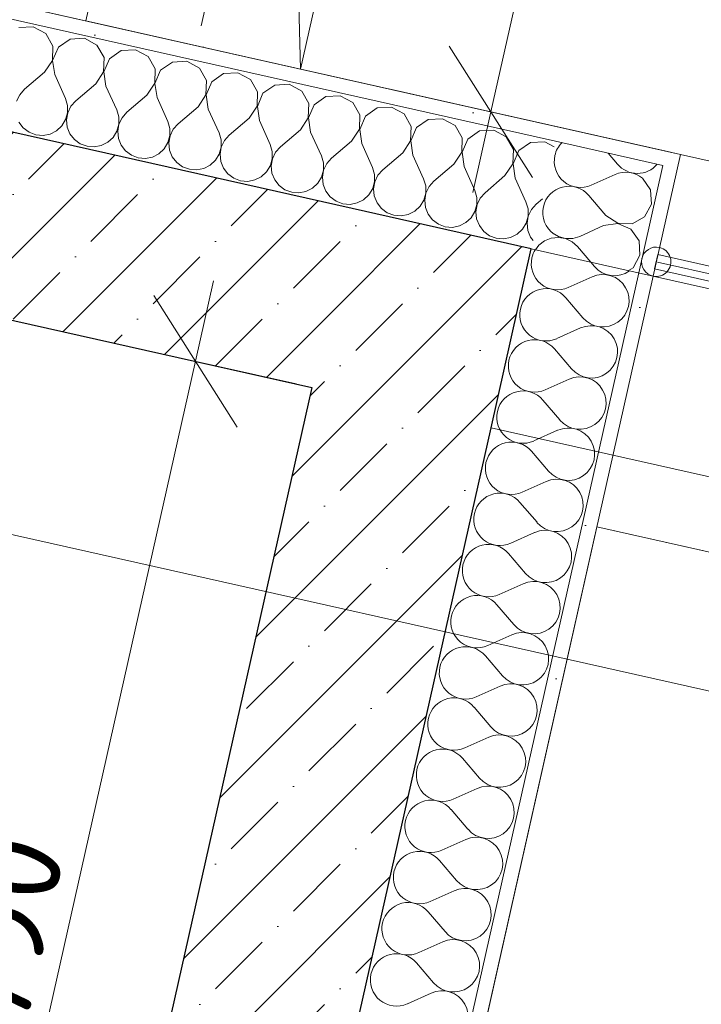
# Model space of a CAD drawing. Header units: millimetres. Extents: x -7213913 to -6930487, y 6129472 to 6353620.
# Tile 197 of 256: x -7183910 to -7182981, y 6178634 to 6179975. Entities that reach past the tile are written whole.
import ezdxf
from ezdxf.enums import TextEntityAlignment as Align

# ---------------------------------------------------------------- set-up
doc = ezdxf.new("R2010")
doc.units = ezdxf.units.MM
doc.header["$MEASUREMENT"] = 0
for name, pattern in [('Dot & Dashed', [200, 100, -50, 0, -50]), ('короткая штриховая', [282.222222, 141.111111, -141.111111]), ('Штриховая', [564.444447, 282.222223, -282.222223])]:
    doc.linetypes.add(name, pattern=pattern)
for name, color, linetype in [('S - МОП.АР', 7, 'Continuous'), ('АР-Ограждения _балкона _ лоджии.АР', 7, 'Continuous'), ('АР-Отметки высот.АР', 7, 'Continuous'), ('АР-Стены_внешние_.АР', 7, 'Continuous'), ('АР-Чертеж-Размеры.АР', 7, 'Continuous'), ('ИОС-Шахты и отверстия.АР', 7, 'Continuous')]:
    doc.layers.add(name, color=color, linetype=linetype)
for name, color, linetype, lineweight in [('S - МОП.АР_Ном._пера__2', 8, 'Continuous', 15), ('АР-вертикальная связь - Лифт.АР_Ном._пера__120', 7, 'Continuous', 0), ('АР-Ограждения _балкона _ лоджии.АР_Ном._пера__1', 7, 'Continuous', 0), ('АР-Отметки высот.АР_Ном._пера__120', 7, 'Continuous', 0), ('АР-Стены_внешние_.АР_Ном._пера__1', 7, 'Continuous', 0), ('АР-Стены_внешние_.АР_Ном._пера__120', 7, 'Continuous', 0), ('АР-Чертеж-Размеры.АР_Ном._пера__1', 7, 'Continuous', 0), ('ИОС-Шахты и отверстия.АР_Ном._пера__1', 7, 'Continuous', 0), ('Паспорта Зон Archicad_Ном._пера__1', 7, 'Continuous', 0)]:
    doc.layers.add(name, color=color, linetype=linetype, lineweight=lineweight)
doc.styles.add('РЎР“Р•РќР•Р\xa0Р\x98Р\xa0_РЎРўР\x98Р›Р¬_1', font='txt')
doc.styles.add('РЎР“Р•РќР•Р\xa0Р\x98Р\xa0_РЎРўР\x98Р›Р¬_2', font='calibri.ttf')
doc.styles.add('РЎР“Р•РќР•Р\xa0Р\x98Р\xa0_РЎРўР\x98Р›Р¬_3', font='GOST_Common.ttf')
doc.dimstyles.new('СГЕНЕРИР_СТИЛЬ__3', dxfattribs={"dimtxt": 129.999995, "dimasz": 142.5, "dimexe": 0.18, "dimexo": 300000, "dimgap": 0, "dimtad": 1, "dimdec": 0, "dimzin": 0, "dimdsep": 46, "dimtxsty": 'РЎР“Р•РќР•Р\xa0Р\x98Р\xa0_РЎРўР\x98Р›Р¬_3', "dimblk": 'ARROWHEAD_6', "dimblk1": 'ARROWHEAD_6', "dimblk2": 'ARROWHEAD_6', "dimcen": 0.09, "dimclrd": 7, "dimclre": 7, "dimclrt": 7, "dimazin": 0, "dimtfac": 1, "dimtdec": 4, "dimtmove": 0, "dimatfit": 3, "dimfxl": 1, "dimtolj": 1, "dimtzin": 0, "dimarcsym": 0})
doc.dimstyles.new('СГЕНЕРИР_СТИЛЬ__8', dxfattribs={"dimtxt": 0.18, "dimasz": 91.2, "dimexe": 0.18, "dimexo": 0.0625, "dimgap": 0, "dimtad": 0, "dimtih": 1, "dimtoh": 1, "dimdec": 4, "dimzin": 0, "dimdsep": 46, "dimcen": 0.09, "dimadec": 0, "dimazin": 0, "dimtfac": 1, "dimtdec": 4, "dimtmove": 0, "dimatfit": 3, "dimldrblk": 'ARROWHEAD_11', "dimfxl": 1, "dimtolj": 1, "dimtzin": 0, "dimarcsym": 0})
pattern_1 = [(45, (-6566190.34, 6563027.8), (-111.369318, 111.369318), [0, -105, 0, -157.5]), (110, (-6565840.34, 6563027.8), (148.001588, 53.868173), [0, -77, 0, -133])]
pattern_2 = [(45, (-6566190.34, 6562677.8), (-84.852814, 84.852814), []), (45, (-6566232.77, 6562720.22), (-84.852814, 84.852814), [90, -30, 0, -30])]

# ---------------------------------------------------------------- blocks, each defined once
blk = doc.blocks.new('Техническая лоджия_7_49_1', base_point=(-7182433.9, 6182354.9))
at = {"layer": 'S - МОП.АР_Ном._пера__2', "color": 8, "linetype": 'Continuous', "lineweight": 15, "flags": 128}
blk.add_lwpolyline([(-7183887.9, 6182408), (-7184405.1, 6180105.4), (-7183009.8, 6179792), (-7182162.2, 6179601.7), (-7182022.6, 6181163.1), (-7181737.8, 6181925.1), (-7182229.2, 6182035.5)], close=True, dxfattribs=at)
at = {"layer": 'Паспорта Зон Archicad_Ном._пера__1', "color": 7, "lineweight": 0, "style": 'РЎР“Р•РќР•Р\xa0Р\x98Р\xa0_РЎРўР\x98Р›Р¬_1'}
blk.add_attdef('ROOM_NUMBER', text='', height=250, rotation=347.3417, dxfattribs=at).set_placement((-7182485, 6181615.1), align=Align.MIDDLE_CENTER)
at = {"layer": 'Паспорта Зон Archicad_Ном._пера__1', "color": 7, "lineweight": 0, "style": 'РЎР“Р•РќР•Р\xa0Р\x98Р\xa0_РЎРўР\x98Р›Р¬_2'}
blk.add_attdef('ROOM_AREA', text='', height=200, rotation=347.3417, dxfattribs=at).set_placement((-7182295.7, 6181115.8), align=Align.MIDDLE_RIGHT)
blk = doc.blocks.new('Символ Проема в Полу 21[113]_1', base_point=(-7183753.9, 6180266.6))
at = {"layer": 'ИОС-Шахты и отверстия.АР_Ном._пера__1', "color": 7, "linetype": 'Continuous', "lineweight": 0, "flags": 128}
for points in [[(-7183533.6, 6180155), (-7183527, 6179908.2), (-7183819.7, 6179973.9), (-7183753.9, 6180266.6)], [(-7183753.9, 6180266.6), (-7183461.2, 6180200.9), (-7183527, 6179908.2), (-7183533.6, 6180155)]]:
    blk.add_lwpolyline(points, close=True, dxfattribs=at)
blk = doc.blocks.new('Символ Проема в Полу 21[149]_1', base_point=(-7183797.2, 6176286.5))
at = {"layer": 'ИОС-Шахты и отверстия.АР_Ном._пера__1', "color": 7, "linetype": 'Continuous', "lineweight": 0, "flags": 128}
blk.add_lwpolyline([(-7183797.2, 6176286.5), (-7183123.8, 6179284.7), (-7182245.7, 6179087.5), (-7182869.6, 6178883.2)], close=True, dxfattribs=at)
blk = doc.blocks.new('*X507', base_point=(-6566190.3, 6562677.8))
at = {"layer": 'АР-Стены_внешние_.АР_Ном._пера__1', "color": 7, "linetype": 'Continuous', "lineweight": 0}
for p, q in [((-7183095.6, 6179778.6), (-7183108.4, 6179793.7)), ((-7183098.7, 6179764.7), (-7183131.3, 6179750)), ((-7183121.7, 6179721.2), (-7183134.4, 6179736.1))]:
    blk.add_line(p, q, dxfattribs=at)
for centre, start, end in [((-7183145.9, 6179782.6), 135.1384, 167.3417), ((-7183145.9, 6179782.6), 167.3417, 294.2116), ((-7183068.4, 6179801.8), 220.4718, 319.4971), ((-7183084.1, 6179732.1), 50.1675, 114.2116), ((-7183161.6, 6179712.9), 40.4718, 167.3417), ((-7183161.6, 6179712.9), 167.3417, 235.9814)]:
    blk.add_arc(centre, 35.7, start, end, dxfattribs=at)
blk = doc.blocks.new('*X508', base_point=(-6566190.3, 6562677.8))
at = {"layer": 'АР-Стены_внешние_.АР_Ном._пера__1', "color": 7, "linetype": 'Continuous', "lineweight": 0}
for p, q in [((-7183126.9, 6179639.2), (-7183132, 6179645.2)), ((-7183130, 6179625.3), (-7183162.6, 6179610.6)), ((-7183142.5, 6179569.5), (-7183165.7, 6179596.7)), ((-7183145.7, 6179555.6), (-7183178.2, 6179541)), ((-7183158.2, 6179499.8), (-7183181.4, 6179527)), ((-7183161.3, 6179485.9), (-7183193.9, 6179471.3)), ((-7183173.8, 6179430.2), (-7183197, 6179457.3)), ((-7183177, 6179416.2), (-7183209.5, 6179401.6)), ((-7183189.5, 6179360.5), (-7183212.7, 6179387.6)), ((-7183192.6, 6179346.5), (-7183225.2, 6179331.9)), ((-7183205.1, 6179290.8), (-7183228.3, 6179317.9)), ((-7183208.3, 6179276.8), (-7183240.8, 6179262.2)), ((-7183220.8, 6179221.1), (-7183244, 6179248.2)), ((-7183223.9, 6179207.1), (-7183256.5, 6179192.5)), ((-7183236.5, 6179151.4), (-7183259.6, 6179178.6)), ((-7183239.6, 6179137.4), (-7183272.2, 6179122.8)), ((-7183252.1, 6179081.7), (-7183275.3, 6179108.9)), ((-7183255.2, 6179067.8), (-7183287.8, 6179053.1)), ((-7183267.8, 6179012), (-7183290.9, 6179039.2)), ((-7183270.9, 6178998.1), (-7183303.5, 6178983.4)), ((-7183283.4, 6178942.3), (-7183306.6, 6178969.5)), ((-7183286.5, 6178928.4), (-7183319.1, 6178913.7)), ((-7183299.1, 6178872.6), (-7183322.2, 6178899.8)), ((-7183302.2, 6178858.7), (-7183334.8, 6178844)), ((-7183314.7, 6178802.9), (-7183337.9, 6178830.1)), ((-7183317.8, 6178789), (-7183350.4, 6178774.3)), ((-7183330.4, 6178733.2), (-7183353.5, 6178760.4)), ((-7183333.5, 6178719.3), (-7183366.1, 6178704.6)), ((-7183346, 6178663.5), (-7183369.2, 6178690.7)), ((-7183349.1, 6178649.6), (-7183381.7, 6178635))]:
    blk.add_line(p, q, dxfattribs=at)
for centre, start, end in [((-7183177.2, 6179643.2), 147.8953, 167.3417), ((-7183177.2, 6179643.2), 167.3417, 294.2116), ((-7183099.7, 6179662.4), 220.4718, 305.5), ((-7183115.4, 6179592.7), 220.4718, 114.2116), ((-7183192.9, 6179573.5), 40.4718, 167.3417), ((-7183192.9, 6179573.5), 167.3417, 294.2116), ((-7183131, 6179523), 220.4718, 114.2116), ((-7183208.5, 6179503.8), 40.4718, 167.3417), ((-7183208.5, 6179503.8), 167.3417, 294.2116), ((-7183146.7, 6179453.3), 220.4718, 114.2116), ((-7183224.2, 6179434.1), 40.4718, 167.3417), ((-7183224.2, 6179434.1), 167.3417, 294.2116), ((-7183162.3, 6179383.6), 220.4718, 114.2116), ((-7183239.8, 6179364.4), 40.4718, 167.3417), ((-7183239.8, 6179364.4), 167.3417, 294.2116), ((-7183178, 6179313.9), 220.4718, 114.2116), ((-7183255.5, 6179294.8), 40.4718, 167.3417), ((-7183255.5, 6179294.8), 167.3417, 294.2116), ((-7183193.6, 6179244.3), 220.4718, 114.2116), ((-7183271.1, 6179225.1), 40.4718, 167.3417), ((-7183271.1, 6179225.1), 167.3417, 294.2116), ((-7183209.3, 6179174.6), 220.4718, 114.2116), ((-7183286.8, 6179155.4), 40.4718, 167.3417), ((-7183286.8, 6179155.4), 167.3417, 294.2116), ((-7183224.9, 6179104.9), 220.4718, 114.2116), ((-7183302.5, 6179085.7), 40.4718, 167.3417), ((-7183302.5, 6179085.7), 167.3417, 294.2116), ((-7183240.6, 6179035.2), 220.4718, 114.2116), ((-7183318.1, 6179016), 40.4718, 167.3417), ((-7183318.1, 6179016), 167.3417, 294.2116), ((-7183256.2, 6178965.5), 220.4718, 114.2116), ((-7183333.8, 6178946.3), 40.4718, 167.3417), ((-7183333.8, 6178946.3), 167.3417, 294.2116), ((-7183271.9, 6178895.8), 220.4718, 114.2116), ((-7183349.4, 6178876.6), 40.4718, 167.3417), ((-7183349.4, 6178876.6), 167.3417, 294.2116), ((-7183287.5, 6178826.1), 220.4718, 114.2116), ((-7183365.1, 6178806.9), 40.4718, 167.3417), ((-7183365.1, 6178806.9), 167.3417, 294.2116), ((-7183303.2, 6178756.4), 220.4718, 114.2116), ((-7183380.7, 6178737.2), 40.4718, 167.3417), ((-7183380.7, 6178737.2), 167.3417, 294.2116), ((-7183318.9, 6178686.7), 220.4718, 114.2116), ((-7183396.4, 6178667.5), 40.4718, 167.3417), ((-7183396.4, 6178667.5), 167.3417, 294.2116), ((-7183334.5, 6178617), 220.4718, 114.2116)]:
    blk.add_arc(centre, 35.7, start, end, dxfattribs=at)
blk = doc.blocks.new('*X509', base_point=(-6566190.3, 6562677.8))
at = {"layer": 'АР-Стены_внешние_.АР_Ном._пера__1', "color": 7, "linetype": 'Continuous', "lineweight": 0}
for p, q in [((-7183050.3, 6179743.8), (-7183061.3, 6179759.5)), ((-7183049.2, 6179724.3), (-7183050.3, 6179743.8)), ((-7183111.2, 6179708.9), (-7183121.7, 6179721.2)), ((-7183058.5, 6179707.1), (-7183049.2, 6179724.3)), ((-7183111.2, 6179708.9), (-7183095, 6179698.1)), ((-7183075.5, 6179697.4), (-7183058.5, 6179707.1)), ((-7183114.4, 6179695), (-7183146.9, 6179680.3)), ((-7183095, 6179697.8), (-7183114.4, 6179695)), ((-7183095, 6179698.1), (-7183075.5, 6179697.4)), ((-7183077.1, 6179690.1), (-7183095, 6179697.8)), ((-7183066, 6179674.1), (-7183077.1, 6179690.1)), ((-7183185.8, 6179677.9), (-7183195, 6179674.2)), ((-7183176, 6179678.9), (-7183185.8, 6179677.9)), ((-7183181.3, 6179683.5), (-7183175.7, 6179680.1)), ((-7183166.3, 6179677.2), (-7183176, 6179678.9)), ((-7183175.7, 6179680.1), (-7183166.2, 6179677.5)), ((-7183157.4, 6179672.9), (-7183166.3, 6179677.2)), ((-7183166.2, 6179677.5), (-7183156.4, 6179677.6)), ((-7183156.4, 6179677.6), (-7183146.9, 6179680.3)), ((-7183202.8, 6179668.2), (-7183207.2, 6179662.1)), ((-7183195, 6179674.2), (-7183202.8, 6179668.2)), ((-7183150.1, 6179666.4), (-7183157.4, 6179672.9)), ((-7183132, 6179645.2), (-7183150.1, 6179666.4)), ((-7183064.9, 6179654.6), (-7183066, 6179674.1)), ((-7183074.2, 6179637.4), (-7183064.9, 6179654.6)), ((-7183080.7, 6179633.7), (-7183074.2, 6179637.4))]:
    blk.add_line(p, q, dxfattribs=at)
blk = doc.blocks.new('Стена_198_1', base_point=(-7184703.4, 6173597.8))
at = {"layer": 'АР-Стены_внешние_.АР', "linetype": 'Continuous', "lineweight": 0, "true_color": 0x000000}
h = blk.add_hatch(dxfattribs=at)
h.set_pattern_fill('ШТУКАТУРКА__ГИПС_01_0001', color=18, style=0, pattern_type=2)
h.set_pattern_definition(pattern_1)
h.paths.add_polyline_path([(-7183033.7, 6179776.9), (-7183009.8, 6179792), (-7183029.4, 6179796.4)])
h = blk.add_hatch(dxfattribs=at)
h.set_pattern_fill('ШТУКАТУРКА__ГИПС_01_0001', color=18, style=0, pattern_type=2)
h.set_pattern_definition(pattern_1)
h.paths.add_polyline_path([(-7183033.7, 6179776.9), (-7183014.2, 6179772.5), (-7183009.8, 6179792)])
h = blk.add_hatch(dxfattribs=at)
h.set_pattern_fill('ШТУКАТУРКА__ГИПС_01_0001', color=18, style=0, pattern_type=2)
h.set_pattern_definition(pattern_1)
h.paths.add_polyline_path([(-7183033.7, 6179776.9), (-7184459.9, 6173427.2), (-7184442.9, 6173411.2), (-7183014.2, 6179772.5)])
h = blk.add_hatch(dxfattribs=at)
h.set_pattern_fill('ЖЕЛЕЗОБЕТОН__PROJECT__0001', color=18, style=0, pattern_type=2)
h.set_pattern_definition(pattern_2)
h.paths.add_polyline_path([(-7183456.9, 6179718.2), (-7183511.7, 6179474.3), (-7183213, 6179663.4)])
h = blk.add_hatch(dxfattribs=at)
h.set_pattern_fill('ЖЕЛЕЗОБЕТОН__PROJECT__0001', color=18, style=0, pattern_type=2)
h.set_pattern_definition(pattern_2)
h.paths.add_polyline_path([(-7183511.7, 6179474.3), (-7183267.7, 6179419.5), (-7183213, 6179663.4)])
h = blk.add_hatch(dxfattribs=at)
h.set_pattern_fill('ЖЕЛЕЗОБЕТОН__PROJECT__0001', color=18, style=0, pattern_type=2)
h.set_pattern_definition(pattern_2)
h.paths.add_polyline_path([(-7183511.7, 6179474.3), (-7184798, 6173747.1), (-7184554, 6173692.4), (-7183267.7, 6179419.5)])
at = {"layer": 'АР-Стены_внешние_.АР_Ном._пера__1', "color": 7, "linetype": 'Continuous', "lineweight": 0}
for p, q in [((-7183033.7, 6179776.9), (-7183180.1, 6179809.8)), ((-7183066.6, 6179630.6), (-7183033.7, 6179776.9)), ((-7184459.9, 6173427.2), (-7183066.6, 6179630.6))]:
    blk.add_line(p, q, dxfattribs=at)
at = {"layer": 'АР-Стены_внешние_.АР_Ном._пера__1', "color": 7, "linetype": 'Continuous', "lineweight": 30}
for p, q in [((-7183213, 6179663.4), (-7183456.9, 6179718.2)), ((-7183267.7, 6179419.5), (-7183213, 6179663.4)), ((-7184554, 6173692.4), (-7183267.7, 6179419.5))]:
    blk.add_line(p, q, dxfattribs=at)
at = {"layer": 'АР-Стены_внешние_.АР_Ном._пера__1', "color": 7, "linetype": 'Continuous', "lineweight": 0, "flags": 128}
for points in [[(-7183009.8, 6179792), (-7183029.4, 6179796.4)], [(-7184442.9, 6173411.2), (-7183009.8, 6179792)]]:
    blk.add_lwpolyline(points, dxfattribs=at)
at = {"layer": 'АР-Стены_внешние_.АР_Ном._пера__1', "color": 7, "linetype": 'Continuous', "lineweight": 30, "flags": 128}
blk.add_lwpolyline([(-7183511.7, 6179474.3), (-7183903.9, 6177728)], dxfattribs=at)
at = {"layer": 'АР-Стены_внешние_.АР', "color": 7, "lineweight": 0}
for name in ['*X507', '*X509', '*X508']:
    blk.add_blockref(name, (-6566190.3, 6562677.8), dxfattribs=at)
blk = doc.blocks.new('*X594', base_point=(-6566190.3, 6562677.8))
at = {"layer": 'АР-Стены_внешние_.АР_Ном._пера__1', "color": 7, "linetype": 'Continuous', "lineweight": 0}
for p, q in [((-7183891.2, 6179965.8), (-7183910.7, 6179964.8)), ((-7183874.1, 6179956.5), (-7183891.2, 6179965.8)), ((-7183864.4, 6179939.6), (-7183874.1, 6179956.5)), ((-7183841, 6179949.1), (-7183857, 6179937.9)), ((-7183821.6, 6179950.2), (-7183841, 6179949.1)), ((-7183804.4, 6179940.9), (-7183821.6, 6179950.2)), ((-7183865.1, 6179920.1), (-7183864.4, 6179939.6)), ((-7183857, 6179937.9), (-7183864.8, 6179920)), ((-7183794.7, 6179923.9), (-7183804.4, 6179940.9)), ((-7183771.3, 6179933.4), (-7183787.4, 6179922.3)), ((-7183751.9, 6179934.5), (-7183771.3, 6179933.4)), ((-7183734.7, 6179925.2), (-7183751.9, 6179934.5)), ((-7183875.9, 6179903.8), (-7183865.1, 6179920.1)), ((-7183864.8, 6179920), (-7183862, 6179900.7)), ((-7183795.4, 6179904.4), (-7183794.7, 6179923.9)), ((-7183787.4, 6179922.3), (-7183795.1, 6179904.4)), ((-7183725, 6179908.3), (-7183734.7, 6179925.2)), ((-7183701.7, 6179917.8), (-7183717.7, 6179906.6)), ((-7183682.2, 6179918.9), (-7183701.7, 6179917.8)), ((-7183665, 6179909.6), (-7183682.2, 6179918.9)), ((-7183875.9, 6179903.8), (-7183903.1, 6179880.6)), ((-7183806.2, 6179888.2), (-7183795.4, 6179904.4)), ((-7183795.1, 6179904.4), (-7183792.3, 6179885)), ((-7183725.7, 6179888.8), (-7183725, 6179908.3)), ((-7183717.7, 6179906.6), (-7183725.4, 6179888.7)), ((-7183655.3, 6179892.6), (-7183665, 6179909.6)), ((-7183862, 6179900.7), (-7183847.3, 6179868.1)), ((-7183656, 6179873.1), (-7183655.3, 6179892.6)), ((-7183648, 6179891), (-7183655.7, 6179873.1)), ((-7183632, 6179902.1), (-7183648, 6179891)), ((-7183612.5, 6179903.2), (-7183632, 6179902.1)), ((-7183595.3, 6179893.9), (-7183612.5, 6179903.2)), ((-7183585.6, 6179877), (-7183595.3, 6179893.9)), ((-7183903.1, 6179880.6), (-7183909.6, 6179873.3)), ((-7183806.2, 6179888.2), (-7183833.4, 6179865)), ((-7183792.3, 6179885), (-7183777.6, 6179852.5)), ((-7183736.5, 6179872.5), (-7183725.7, 6179888.8)), ((-7183725.4, 6179888.7), (-7183722.6, 6179869.4)), ((-7183586.3, 6179857.5), (-7183585.6, 6179877)), ((-7183562.3, 6179886.5), (-7183578.3, 6179875.3)), ((-7183542.8, 6179887.6), (-7183562.3, 6179886.5)), ((-7183525.6, 6179878.3), (-7183542.8, 6179887.6)), ((-7183515.9, 6179861.3), (-7183525.6, 6179878.3)), ((-7183909.6, 6179873.3), (-7183913.9, 6179864.4)), ((-7183844.5, 6179858.7), (-7183847.3, 6179868.1)), ((-7183833.4, 6179865), (-7183839.9, 6179857.6)), ((-7183736.5, 6179872.5), (-7183763.7, 6179849.3)), ((-7183722.6, 6179869.4), (-7183707.9, 6179836.8)), ((-7183666.8, 6179856.9), (-7183656, 6179873.1)), ((-7183655.7, 6179873.1), (-7183652.9, 6179853.7)), ((-7183578.3, 6179875.3), (-7183586, 6179857.4)), ((-7183492.6, 6179870.8), (-7183508.6, 6179859.7)), ((-7183473.1, 6179871.9), (-7183492.6, 6179870.8)), ((-7183455.9, 6179862.6), (-7183473.1, 6179871.9)), ((-7183844.5, 6179848.8), (-7183844.5, 6179858.7)), ((-7183839.9, 6179857.6), (-7183844.2, 6179848.8)), ((-7183774.8, 6179843), (-7183777.6, 6179852.5)), ((-7183666.8, 6179856.9), (-7183694, 6179833.7)), ((-7183652.9, 6179853.7), (-7183638.2, 6179821.2)), ((-7183597.1, 6179841.2), (-7183586.3, 6179857.5)), ((-7183586, 6179857.4), (-7183583.2, 6179838.1)), ((-7183516.6, 6179841.8), (-7183515.9, 6179861.3)), ((-7183508.6, 6179859.7), (-7183516.3, 6179841.7)), ((-7183446.2, 6179845.7), (-7183455.9, 6179862.6)), ((-7183422.9, 6179855.2), (-7183438.9, 6179844)), ((-7183403.4, 6179856.3), (-7183422.9, 6179855.2)), ((-7183386.2, 6179847), (-7183403.4, 6179856.3)), ((-7183852.2, 6179830.9), (-7183847.1, 6179839.3)), ((-7183847.1, 6179839.3), (-7183844.5, 6179848.8)), ((-7183844.2, 6179848.8), (-7183845.9, 6179839)), ((-7183845.9, 6179839), (-7183844.9, 6179829.2)), ((-7183774.8, 6179833.2), (-7183774.8, 6179843)), ((-7183770.2, 6179842), (-7183774.5, 6179833.1)), ((-7183763.7, 6179849.3), (-7183770.2, 6179842)), ((-7183705.2, 6179827.4), (-7183707.9, 6179836.8)), ((-7183597.1, 6179841.2), (-7183624.3, 6179818)), ((-7183583.2, 6179838.1), (-7183568.5, 6179805.5)), ((-7183527.4, 6179825.6), (-7183516.6, 6179841.8)), ((-7183516.3, 6179841.7), (-7183513.5, 6179822.4)), ((-7183446.9, 6179826.2), (-7183446.2, 6179845.7)), ((-7183438.9, 6179844), (-7183446.6, 6179826.1)), ((-7183376.6, 6179830), (-7183386.2, 6179847)), ((-7183353.2, 6179839.5), (-7183369.2, 6179828.4)), ((-7183333.7, 6179840.6), (-7183353.2, 6179839.5)), ((-7183316.6, 6179831.3), (-7183333.7, 6179840.6)), ((-7183910.9, 6179835.7), (-7183904.9, 6179828)), ((-7183904.9, 6179828), (-7183896.9, 6179822.1)), ((-7183868.2, 6179819.7), (-7183859.4, 6179824.2)), ((-7183859.4, 6179824.2), (-7183852.2, 6179830.9)), ((-7183844.9, 6179829.2), (-7183841.2, 6179820.1)), ((-7183782.5, 6179815.2), (-7183777.4, 6179823.7)), ((-7183777.4, 6179823.7), (-7183774.8, 6179833.2)), ((-7183774.5, 6179833.1), (-7183776.2, 6179823.4)), ((-7183776.2, 6179823.4), (-7183775.2, 6179813.6)), ((-7183705.1, 6179817.5), (-7183705.2, 6179827.4)), ((-7183700.5, 6179826.3), (-7183704.8, 6179817.4)), ((-7183694, 6179833.7), (-7183700.5, 6179826.3)), ((-7183527.4, 6179825.6), (-7183554.6, 6179802.4)), ((-7183457.7, 6179809.9), (-7183446.9, 6179826.2)), ((-7183446.6, 6179826.1), (-7183443.8, 6179806.8)), ((-7183377.2, 6179810.5), (-7183376.6, 6179830)), ((-7183369.2, 6179828.4), (-7183376.9, 6179810.4)), ((-7183306.9, 6179814.4), (-7183316.6, 6179831.3)), ((-7183283.5, 6179823.9), (-7183299.5, 6179812.7)), ((-7183264, 6179825), (-7183283.5, 6179823.9)), ((-7183246.9, 6179815.7), (-7183264, 6179825)), ((-7183896.9, 6179822.1), (-7183887.7, 6179818.6)), ((-7183887.7, 6179818.6), (-7183877.9, 6179817.8)), ((-7183877.9, 6179817.8), (-7183868.2, 6179819.7)), ((-7183841.2, 6179820.1), (-7183835.2, 6179812.3)), ((-7183835.2, 6179812.3), (-7183827.2, 6179806.4)), ((-7183789.7, 6179808.5), (-7183782.5, 6179815.2)), ((-7183775.2, 6179813.6), (-7183771.5, 6179804.4)), ((-7183707.7, 6179808), (-7183705.1, 6179817.5)), ((-7183704.8, 6179817.4), (-7183706.5, 6179807.7)), ((-7183635.5, 6179811.7), (-7183638.2, 6179821.2)), ((-7183635.4, 6179801.9), (-7183635.5, 6179811.7)), ((-7183630.8, 6179810.7), (-7183635.1, 6179801.8)), ((-7183624.3, 6179818), (-7183630.8, 6179810.7)), ((-7183513.5, 6179822.4), (-7183498.8, 6179789.9)), ((-7183457.7, 6179809.9), (-7183484.9, 6179786.7)), ((-7183388, 6179794.3), (-7183377.2, 6179810.5)), ((-7183376.9, 6179810.4), (-7183374.1, 6179791.1)), ((-7183307.5, 6179794.9), (-7183306.9, 6179814.4)), ((-7183299.5, 6179812.7), (-7183307.2, 6179794.8)), ((-7183237.2, 6179798.7), (-7183246.9, 6179815.7)), ((-7183827.2, 6179806.4), (-7183818, 6179803)), ((-7183818, 6179803), (-7183808.2, 6179802.2)), ((-7183808.2, 6179802.2), (-7183798.5, 6179804.1)), ((-7183798.5, 6179804.1), (-7183789.7, 6179808.5)), ((-7183771.5, 6179804.4), (-7183765.5, 6179796.6)), ((-7183765.5, 6179796.6), (-7183757.5, 6179790.8)), ((-7183720, 6179792.9), (-7183712.8, 6179799.6)), ((-7183712.8, 6179799.6), (-7183707.7, 6179808)), ((-7183706.5, 6179807.7), (-7183705.5, 6179797.9)), ((-7183705.5, 6179797.9), (-7183701.8, 6179788.8)), ((-7183638, 6179792.4), (-7183635.4, 6179801.9)), ((-7183635.1, 6179801.8), (-7183636.8, 6179792.1)), ((-7183565.8, 6179796.1), (-7183568.5, 6179805.5)), ((-7183554.6, 6179802.4), (-7183561.1, 6179795)), ((-7183443.8, 6179806.8), (-7183429.1, 6179774.2)), ((-7183237.8, 6179779.2), (-7183237.2, 6179798.7)), ((-7183229.8, 6179797.1), (-7183237.6, 6179779.1)), ((-7183213.8, 6179808.2), (-7183229.8, 6179797.1)), ((-7183194.3, 6179809.3), (-7183213.8, 6179808.2)), ((-7183181.7, 6179802.5), (-7183194.3, 6179809.3)), ((-7183757.5, 6179790.8), (-7183748.3, 6179787.3)), ((-7183748.3, 6179787.3), (-7183738.5, 6179786.5)), ((-7183738.5, 6179786.5), (-7183728.8, 6179788.4)), ((-7183728.8, 6179788.4), (-7183720, 6179792.9)), ((-7183701.8, 6179788.8), (-7183695.8, 6179781)), ((-7183650.4, 6179777.2), (-7183643.1, 6179783.9)), ((-7183643.1, 6179783.9), (-7183638, 6179792.4)), ((-7183636.8, 6179792.1), (-7183635.8, 6179782.3)), ((-7183568.3, 6179776.7), (-7183565.7, 6179786.2)), ((-7183565.4, 6179786.1), (-7183567.1, 6179776.4)), ((-7183565.7, 6179786.2), (-7183565.8, 6179796.1)), ((-7183561.1, 6179795), (-7183565.4, 6179786.1)), ((-7183496.1, 6179780.4), (-7183498.8, 6179789.9)), ((-7183484.9, 6179786.7), (-7183491.4, 6179779.4)), ((-7183388, 6179794.3), (-7183415.2, 6179771.1)), ((-7183374.1, 6179791.1), (-7183359.5, 6179758.6)), ((-7183318.3, 6179778.6), (-7183307.5, 6179794.9)), ((-7183307.2, 6179794.8), (-7183304.4, 6179775.5)), ((-7183695.8, 6179781), (-7183687.9, 6179775.1)), ((-7183687.9, 6179775.1), (-7183678.6, 6179771.7)), ((-7183678.6, 6179771.7), (-7183668.8, 6179770.9)), ((-7183668.8, 6179770.9), (-7183659.1, 6179772.8)), ((-7183659.1, 6179772.8), (-7183650.4, 6179777.2)), ((-7183635.8, 6179782.3), (-7183632.1, 6179773.1)), ((-7183632.1, 6179773.1), (-7183626.1, 6179765.3)), ((-7183573.4, 6179768.3), (-7183568.3, 6179776.7)), ((-7183567.1, 6179776.4), (-7183566.1, 6179766.6)), ((-7183498.6, 6179761.1), (-7183496, 6179770.6)), ((-7183495.7, 6179770.5), (-7183497.4, 6179760.8)), ((-7183496, 6179770.6), (-7183496.1, 6179780.4)), ((-7183491.4, 6179779.4), (-7183495.7, 6179770.5)), ((-7183426.4, 6179764.8), (-7183429.1, 6179774.2)), ((-7183415.2, 6179771.1), (-7183421.8, 6179763.7)), ((-7183318.3, 6179778.6), (-7183345.5, 6179755.4)), ((-7183304.4, 6179775.5), (-7183289.8, 6179742.9)), ((-7183248.7, 6179763), (-7183237.8, 6179779.2)), ((-7183237.6, 6179779.1), (-7183234.7, 6179759.8)), ((-7183626.1, 6179765.3), (-7183618.2, 6179759.5)), ((-7183618.2, 6179759.5), (-7183608.9, 6179756)), ((-7183608.9, 6179756), (-7183599.1, 6179755.2)), ((-7183599.1, 6179755.2), (-7183589.4, 6179757.1)), ((-7183589.4, 6179757.1), (-7183580.7, 6179761.6)), ((-7183580.7, 6179761.6), (-7183573.4, 6179768.3)), ((-7183566.1, 6179766.6), (-7183562.4, 6179757.5)), ((-7183562.4, 6179757.5), (-7183556.4, 6179749.7)), ((-7183503.7, 6179752.6), (-7183498.6, 6179761.1)), ((-7183497.4, 6179760.8), (-7183496.4, 6179751)), ((-7183426.3, 6179754.9), (-7183426.4, 6179764.8)), ((-7183421.8, 6179763.7), (-7183426, 6179754.8)), ((-7183356.7, 6179749.1), (-7183359.5, 6179758.6)), ((-7183248.7, 6179763), (-7183275.8, 6179739.8)), ((-7183234.7, 6179759.8), (-7183220.1, 6179727.3)), ((-7183556.4, 6179749.7), (-7183548.5, 6179743.8)), ((-7183548.5, 6179743.8), (-7183539.2, 6179740.4)), ((-7183519.8, 6179741.5), (-7183511, 6179745.9)), ((-7183511, 6179745.9), (-7183503.7, 6179752.6)), ((-7183496.4, 6179751), (-7183492.7, 6179741.8)), ((-7183434.1, 6179737), (-7183428.9, 6179745.4)), ((-7183428.9, 6179745.4), (-7183426.3, 6179754.9)), ((-7183426, 6179754.8), (-7183427.7, 6179745.1)), ((-7183427.7, 6179745.1), (-7183426.7, 6179735.3)), ((-7183356.6, 6179739.2), (-7183356.7, 6179749.1)), ((-7183352.1, 6179748.1), (-7183356.3, 6179739.2)), ((-7183345.5, 6179755.4), (-7183352.1, 6179748.1)), ((-7183287, 6179733.4), (-7183289.8, 6179742.9)), ((-7183539.2, 6179740.4), (-7183529.4, 6179739.6)), ((-7183529.4, 6179739.6), (-7183519.8, 6179741.5)), ((-7183492.7, 6179741.8), (-7183486.7, 6179734)), ((-7183486.7, 6179734), (-7183478.8, 6179728.2)), ((-7183450.1, 6179725.8), (-7183441.3, 6179730.3)), ((-7183441.3, 6179730.3), (-7183434.1, 6179737)), ((-7183426.7, 6179735.3), (-7183423, 6179726.2)), ((-7183364.4, 6179721.3), (-7183359.2, 6179729.7)), ((-7183359.2, 6179729.7), (-7183356.6, 6179739.2)), ((-7183356.3, 6179739.2), (-7183358, 6179729.5)), ((-7183358, 6179729.5), (-7183357, 6179719.7)), ((-7183286.9, 6179723.6), (-7183287, 6179733.4)), ((-7183282.4, 6179732.4), (-7183286.6, 6179723.5)), ((-7183275.8, 6179739.8), (-7183282.4, 6179732.4)), ((-7183197.7, 6179731.3), (-7183206.1, 6179724.1)), ((-7183478.8, 6179728.2), (-7183469.5, 6179724.7)), ((-7183469.5, 6179724.7), (-7183459.7, 6179723.9)), ((-7183459.7, 6179723.9), (-7183450.1, 6179725.8)), ((-7183423, 6179726.2), (-7183417, 6179718.4)), ((-7183417, 6179718.4), (-7183409.1, 6179712.5)), ((-7183371.6, 6179714.6), (-7183364.4, 6179721.3)), ((-7183357, 6179719.7), (-7183353.3, 6179710.5)), ((-7183289.6, 6179714.1), (-7183286.9, 6179723.6)), ((-7183286.6, 6179723.5), (-7183288.3, 6179713.8)), ((-7183217.3, 6179717.8), (-7183220.1, 6179727.3)), ((-7183217.2, 6179707.9), (-7183217.3, 6179717.8)), ((-7183212.7, 6179716.8), (-7183217, 6179707.9)), ((-7183206.1, 6179724.1), (-7183212.7, 6179716.8)), ((-7183409.1, 6179712.5), (-7183399.9, 6179709.1)), ((-7183399.9, 6179709.1), (-7183390, 6179708.3)), ((-7183390, 6179708.3), (-7183380.4, 6179710.2)), ((-7183380.4, 6179710.2), (-7183371.6, 6179714.6)), ((-7183353.3, 6179710.5), (-7183347.3, 6179702.7)), ((-7183347.3, 6179702.7), (-7183339.4, 6179696.9)), ((-7183301.9, 6179699), (-7183294.7, 6179705.7)), ((-7183294.7, 6179705.7), (-7183289.6, 6179714.1)), ((-7183288.3, 6179713.8), (-7183287.3, 6179704)), ((-7183287.3, 6179704), (-7183283.6, 6179694.9)), ((-7183219.9, 6179698.4), (-7183217.2, 6179707.9)), ((-7183217, 6179707.9), (-7183218.6, 6179698.2)), ((-7183339.4, 6179696.9), (-7183330.2, 6179693.4)), ((-7183330.2, 6179693.4), (-7183320.3, 6179692.6)), ((-7183320.3, 6179692.6), (-7183310.7, 6179694.5)), ((-7183310.7, 6179694.5), (-7183301.9, 6179699)), ((-7183283.6, 6179694.9), (-7183277.6, 6179687.1)), ((-7183232.2, 6179683.3), (-7183225, 6179690)), ((-7183225, 6179690), (-7183219.9, 6179698.4)), ((-7183218.6, 6179698.2), (-7183217.6, 6179688.4)), ((-7183277.6, 6179687.1), (-7183269.7, 6179681.2)), ((-7183269.7, 6179681.2), (-7183260.5, 6179677.8)), ((-7183260.5, 6179677.8), (-7183250.7, 6179676.9)), ((-7183250.7, 6179676.9), (-7183241, 6179678.8)), ((-7183241, 6179678.8), (-7183232.2, 6179683.3)), ((-7183217.6, 6179688.4), (-7183214, 6179679.2)), ((-7183214, 6179679.2), (-7183210.4, 6179674.7))]:
    blk.add_line(p, q, dxfattribs=at)
blk = doc.blocks.new('Стена_275_1', base_point=(-7184757.6, 6179882.2))
at = {"layer": 'АР-Стены_внешние_.АР', "linetype": 'Continuous', "lineweight": 0, "true_color": 0x000000}
h = blk.add_hatch(dxfattribs=at)
h.set_pattern_fill('ШТУКАТУРКА__ГИПС_01_0001', color=18, style=0, pattern_type=2)
h.set_pattern_definition(pattern_1)
h.paths.add_polyline_path([(-7184409.5, 6180085.9), (-7183033.7, 6179776.9), (-7183029.4, 6179796.4), (-7184405.1, 6180105.4)])
h = blk.add_hatch(dxfattribs=at)
h.set_pattern_fill('ЖЕЛЕЗОБЕТОН__PROJECT__0001', color=18, style=0, pattern_type=2)
h.set_pattern_definition(pattern_2)
h.paths.add_polyline_path([(-7184608.2, 6179976.8), (-7184663, 6179732.9), (-7183511.7, 6179474.3), (-7183456.9, 6179718.2)])
at = {"layer": 'АР-Стены_внешние_.АР_Ном._пера__1', "color": 7, "linetype": 'Continuous', "lineweight": 0}
for p, q in [((-7183180.1, 6179809.8), (-7184409.5, 6180085.9)), ((-7183033.7, 6179776.9), (-7183180.1, 6179809.8))]:
    blk.add_line(p, q, dxfattribs=at)
at = {"layer": 'АР-Стены_внешние_.АР_Ном._пера__1', "color": 7, "linetype": 'Continuous', "lineweight": 30}
for p, q in [((-7183456.9, 6179718.2), (-7184461.8, 6179943.9)), ((-7183213, 6179663.4), (-7183456.9, 6179718.2))]:
    blk.add_line(p, q, dxfattribs=at)
at = {"layer": 'АР-Стены_внешние_.АР_Ном._пера__1', "color": 7, "linetype": 'Continuous', "lineweight": 0, "flags": 128}
blk.add_lwpolyline([(-7183029.4, 6179796.4), (-7184405.1, 6180105.4)], dxfattribs=at)
at = {"layer": 'АР-Стены_внешние_.АР_Ном._пера__1', "color": 7, "linetype": 'Continuous', "lineweight": 30, "flags": 128}
blk.add_lwpolyline([(-7184663, 6179732.9), (-7183511.7, 6179474.3)], dxfattribs=at)
at = {"layer": 'АР-Стены_внешние_.АР', "color": 7, "lineweight": 0}
blk.add_blockref('*X594', (-6566190.3, 6562677.8), dxfattribs=at)
blk = doc.blocks.new('Ограждение_1_1', base_point=(-6566190.3, 6562677.8))
at = {"layer": 'АР-Ограждения _балкона _ лоджии.АР_Ном._пера__1', "color": 7, "linetype": 'Dot & Dashed', "lineweight": 0}
blk.add_line((-7182162.7, 6179448), (-7183042.7, 6179645.7), dxfattribs=at)
at = {"layer": 'АР-Ограждения _балкона _ лоджии.АР_Ном._пера__1', "color": 7, "linetype": 'Continuous', "lineweight": 0}
for p, q in [((-7182919.4, 6179618), (-7182914.6, 6179616.9)), ((-7182917.5, 6179615), (-7182916.4, 6179619.9)), ((-7182793.7, 6179589.8), (-7182788.8, 6179588.7)), ((-7182791.8, 6179586.8), (-7182790.7, 6179591.7)), ((-7182668, 6179561.5), (-7182663.1, 6179560.4)), ((-7182666.1, 6179558.5), (-7182665, 6179563.4)), ((-7182542.3, 6179533.3), (-7182537.4, 6179532.2)), ((-7182540.4, 6179530.3), (-7182539.3, 6179535.2)), ((-7182416.6, 6179505.1), (-7182411.7, 6179504)), ((-7182414.7, 6179502.1), (-7182413.6, 6179507)), ((-7182290.8, 6179476.8), (-7182286, 6179475.7)), ((-7182289, 6179473.8), (-7182287.9, 6179478.7))]:
    blk.add_line(p, q, dxfattribs=at)
at = {"layer": 'АР-Ограждения _балкона _ лоджии.АР_Ном._пера__1', "color": 7, "linetype": 'Continuous', "lineweight": 0, "flags": 128}
for points in [[(-7183038.3, 6179665.2, 1), (-7183047.1, 6179626.2, 1)], [(-7182158.3, 6179467.6, 1), (-7182167.1, 6179428.5, 1)]]:
    blk.add_lwpolyline(points, format="xyb", close=True, dxfattribs=at)
blk.add_lwpolyline([(-7182164.9, 6179438.3), (-7182160.5, 6179457.8), (-7183040.5, 6179655.4), (-7183044.9, 6179635.9)], close=True, dxfattribs=at)
blk = doc.blocks.new('Линия_4_1', base_point=(-7188065.6, 6180205.2))
at = {"layer": 'АР-Отметки высот.АР_Ном._пера__120', "color": 7, "linetype": 'Continuous', "lineweight": 0}
blk.add_line((-7187968, 6180183.3), (-7181132.8, 6178648.1), dxfattribs=at)
blk = doc.blocks.new('*D901', base_point=(-6566190.3, 6562677.8))
at = {"layer": 'АР-Чертеж-Размеры.АР_Ном._пера__1', "color": 7, "linetype": 'Continuous', "lineweight": 0, "transparency": 16777216}
for p, q in [((-7183645.8, 6179619.9), (-7183670.4, 6179510.1)), ((-7183613.7, 6179420.5), (-7183727.2, 6179599.7)), ((-7183807.6, 6179540.9), (-7183533.2, 6179479.3)), ((-7183670.4, 6179510.1), (-7184062.7, 6177763.6)), ((-7184119.4, 6177853.2), (-7184005.9, 6177674)), ((-7184199.9, 6177794.4), (-7183925.5, 6177732.8)), ((-7184062.7, 6177763.6), (-7184087.3, 6177653.9))]:
    blk.add_line(p, q, dxfattribs=at)
at = {"layer": 'АР-Чертеж-Размеры.АР_Ном._пера__1', "color": 7, "lineweight": 0, "transparency": 16777216, "insert": (-7183934.3, 6178453.7), "char_height": 130, "attachment_point": 7, "rotation": 77.3417, "style": 'РЎР“Р•РќР•Р\xa0Р\x98Р\xa0_РЎРўР\x98Р›Р¬_3'}
blk.add_mtext('\\A1;{\\pql;\\fGOST Common|b0|i0|c204|p0;\\W1.000000;1\xa0790}', dxfattribs=at)
blk = doc.blocks.new('ARROWHEAD_6')
at = {"color": 0, "linetype": 'Continuous', "lineweight": 0}
for p, q in [((-0.5, -0.5), (0.5, 0.5)), ((0, 0), (-1, 0))]:
    blk.add_line(p, q, dxfattribs=at)
blk = doc.blocks.new('*D996', base_point=(-6566190.3, 6562677.8))
at = {"layer": 'АР-Чертеж-Размеры.АР_Ном._пера__1', "color": 7, "linetype": 'Continuous', "lineweight": 0, "transparency": 16777216}
for p, q in [((-7182750.7, 6182152.6), (-7182726, 6182262.4)), ((-7182694, 6182063), (-7182807.4, 6182242.2)), ((-7182613.5, 6182121.8), (-7182887.9, 6182183.4)), ((-7183267.9, 6179850), (-7182750.7, 6182152.6)), ((-7183324.6, 6179939.6), (-7183211.1, 6179760.4)), ((-7183130.7, 6179819.2), (-7183405.1, 6179880.8)), ((-7183292.5, 6179740.2), (-7183267.9, 6179850))]:
    blk.add_line(p, q, dxfattribs=at)
at = {"layer": 'АР-Чертеж-Размеры.АР_Ном._пера__1', "color": 7, "lineweight": 0, "transparency": 16777216, "insert": (-7183079.9, 6180805.4), "char_height": 130, "attachment_point": 7, "rotation": 77.3417, "style": 'РЎР“Р•РќР•Р\xa0Р\x98Р\xa0_РЎРўР\x98Р›Р¬_3'}
blk.add_mtext('\\A1;{\\pql;\\fGOST Common|b0|i0|c204|p0;\\W1.000000;2\xa0360}', dxfattribs=at)
blk = doc.blocks.new('ARROWHEAD_11')
at = {"color": 0, "linetype": 'Continuous', "lineweight": 0}
blk.add_line((0, 0), (-1, 0), dxfattribs=at)
at = {"color": 0, "linetype": 'Continuous', "lineweight": 0, "const_width": 0.25, "flags": 128}
blk.add_lwpolyline([(-0.125, 0, 1), (0.125, 0, 1)], format="xyb", close=True, dxfattribs=at)

msp = doc.modelspace()

# ---------------------------------------------------------------- linework, layer by layer
at = {"layer": 'S - МОП.АР', "color": 254, "linetype": 'Continuous', "lineweight": 0, "true_color": 0xdadada, "flags": 128}
msp.add_lwpolyline([(-7183887.9, 6182408), (-7184405.1, 6180105.4), (-7183009.8, 6179792), (-7182162.2, 6179601.7), (-7182022.6, 6181163.1), (-7181737.8, 6181925.1), (-7182229.2, 6182035.5)], close=True, dxfattribs=at)
at = {"layer": 'АР-вертикальная связь - Лифт.АР_Ном._пера__120', "color": 7, "linetype": 'короткая штриховая', "lineweight": 0}
msp.add_lwpolyline([(-7186243.6, 6180088), (-7186635.8, 6178341.5), (-7183903.9, 6177728), (-7183511.6, 6179474.4)], close=True, dxfattribs=at)
at = {"layer": 'АР-Стены_внешние_.АР_Ном._пера__120', "color": 7, "linetype": 'Continuous', "lineweight": 0, "flags": 128}
msp.add_lwpolyline([(-7182179, 6179431.2), (-7183213, 6179663.4), (-7183267.7, 6179419.5), (-7182201.5, 6179180)], dxfattribs=at)
at = {"layer": 'АР-Стены_внешние_.АР_Ном._пера__120', "color": 7, "linetype": 'Штриховая', "lineweight": 0, "flags": 128}
msp.add_lwpolyline([(-7183123.8, 6179284.7), (-7182210.5, 6179079.6)], dxfattribs=at)
at = {"layer": 'ИОС-Шахты и отверстия.АР_Ном._пера__1', "color": 7, "linetype": 'Continuous', "lineweight": 0}
msp.add_line((-7183662.4, 6179967), (-7183614.2, 6180181.7), dxfattribs=at)

# ---------------------------------------------------------------- block references
at = {"layer": 'S - МОП.АР', "color": 7, "linetype": 'Continuous', "lineweight": 0}
msp.add_blockref('Техническая лоджия_7_49_1', (-7182433.9, 6182354.9), dxfattribs=at)
at = {"layer": 'АР-Ограждения _балкона _ лоджии.АР', "color": 7, "linetype": 'Continuous', "lineweight": 0}
msp.add_blockref('Ограждение_1_1', (-6566190.3, 6562677.8), dxfattribs=at)
at = {"layer": 'АР-Отметки высот.АР', "color": 7, "linetype": 'Continuous', "lineweight": 0}
msp.add_blockref('Линия_4_1', (-7188065.6, 6180205.2), dxfattribs=at)
at = {"layer": 'АР-Стены_внешние_.АР', "color": 7, "lineweight": 0}
for name, p in [('Стена_275_1', (-7184757.6, 6179882.2)), ('Стена_198_1', (-7184703.4, 6173597.8))]:
    msp.add_blockref(name, p, dxfattribs=at)
at = {"layer": 'ИОС-Шахты и отверстия.АР', "color": 7, "linetype": 'Continuous', "lineweight": 0}
for name, p in [('Символ Проема в Полу 21[113]_1', (-7183753.9, 6180266.6)), ('Символ Проема в Полу 21[149]_1', (-7183797.2, 6176286.5))]:
    msp.add_blockref(name, p, dxfattribs=at)

# ---------------------------------------------------------------- dimensions: what is measured, and where the dimension line sits
at = {"layer": 'АР-Чертеж-Размеры.АР', "color": 7, "linetype": 'Continuous', "lineweight": 0}
for base, p1, p2, angle, picture, middle in [((-7182750.7, 6182152.6), (-7183707.5, 6179948.7), (-7182813, 6182166.6), 77.3417, '*D996', (-7183094.5, 6181037.2)), ((-7184062.7, 6177763.6), (-7183511.6, 6179474.4), (-7183903.9, 6177728), 257.3417, '*D901', (-7183948.9, 6178685.6))]:
    dim = msp.add_linear_dim(base=base, p1=p1, p2=p2, angle=angle, dimstyle='СГЕНЕРИР_СТИЛЬ__3', dxfattribs=at)
    dim.commit()
    dim.dimension.update_dxf_attribs({"geometry": picture, "text_midpoint": middle, "dimtype": 160, "text_rotation": 77.3417})

# ---------------------------------------------------------------- leaders
at = {"layer": 'АР-Чертеж-Размеры.АР_Ном._пера__1', "color": 7, "linetype": 'Continuous', "lineweight": 0, "annotation_type": 0, "has_hookline": 1, "hookline_direction": 0, "text_width": 3512.8, "horizontal_direction": (0.975694, -0.219136, 0)}
msp.add_leader([(-7183461.2, 6180200.9), (-7181284.2, 6179730)], dimstyle='СГЕНЕРИР_СТИЛЬ__8', dxfattribs=at)

doc.saveas('drawing.dxf')
